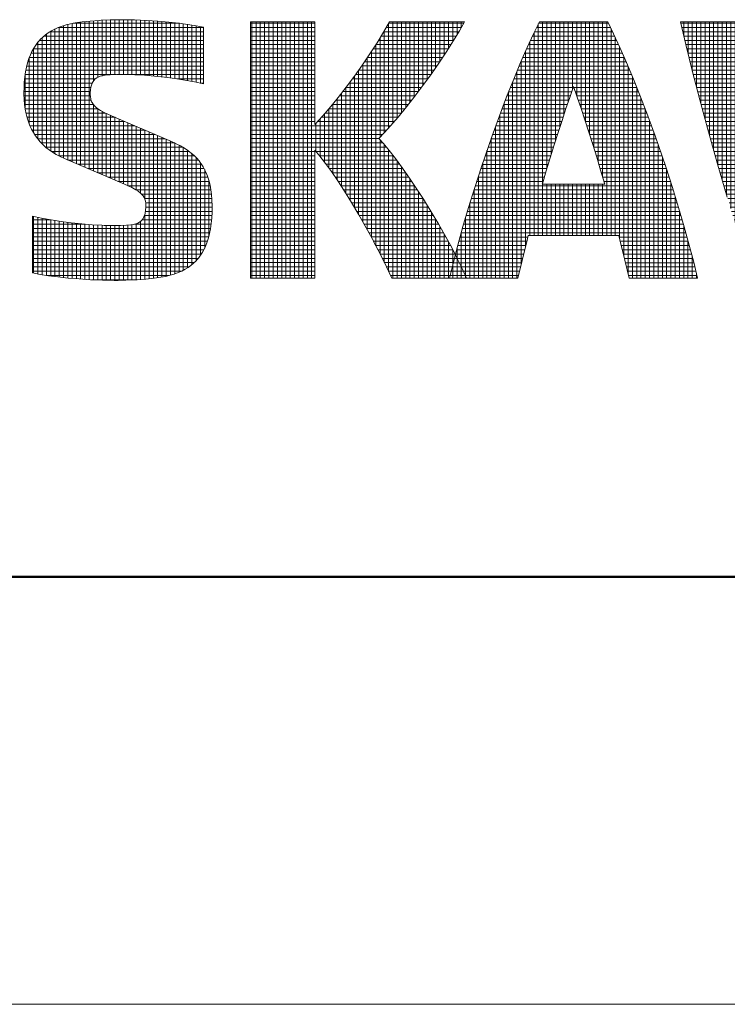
# Model space of a CAD drawing. Header units: millimetres. Extents: x 0 to 1071, y 0 to 742.
# Tile 3 of 130: x 405 to 447, y 0 to 58. Entities that reach past the tile are written whole.
import ezdxf

# ---------------------------------------------------------------- set-up
doc = ezdxf.new("R2010")
doc.units = ezdxf.units.MM
doc.header["$LTSCALE"] = 0.454724
doc.layers.add('NoLayerName_001', color=7, linetype='Continuous')

# ---------------------------------------------------------------- blocks, each defined once
blk = doc.blocks.new('*X155')
at = {"color": 2, "linetype": 'Continuous', "lineweight": 13}
for p, q in [((1.125, 2.775), (1.125, 6.011)), ((1.152, 6.016), (3.634, 6.016)), ((1.225, 2.732), (1.225, 6.028)), ((1.325, 2.689), (1.325, 6.042)), ((1.425, 2.646), (1.425, 6.054)), ((1.525, 2.603), (1.525, 6.065)), ((1.625, 4.668), (1.625, 6.073)), ((1.725, 4.752), (1.725, 6.081)), ((1.825, 4.786), (1.825, 6.088)), ((1.925, 4.802), (1.925, 6.092)), ((2.025, 4.81), (2.025, 6.097)), ((2.125, 4.815), (2.125, 6.098)), ((2.225, 4.817), (2.225, 6.099)), ((2.325, 4.818), (2.325, 6.099)), ((2.425, 4.817), (2.425, 6.097)), ((2.525, 4.814), (2.525, 6.095)), ((2.625, 4.81), (2.625, 6.092)), ((2.725, 4.805), (2.725, 6.087)), ((2.825, 4.799), (2.825, 6.083)), ((2.925, 4.79), (2.925, 6.078)), ((3.025, 4.782), (3.025, 6.071)), ((3.125, 4.772), (3.125, 6.065)), ((3.225, 4.761), (3.225, 6.057)), ((3.325, 4.75), (3.325, 6.048)), ((3.425, 4.736), (3.425, 6.039)), ((3.525, 4.723), (3.525, 6.028)), ((3.625, 4.707), (3.625, 6.017)), ((3.725, 4.692), (3.725, 6.004)), ((3.825, 4.674), (3.825, 5.99)), ((0.525, 3.105), (0.525, 5.762)), ((0.604, 5.816), (4.2, 5.816)), ((0.625, 3.029), (0.625, 5.829)), ((0.725, 2.964), (0.725, 5.883)), ((0.798, 5.916), (4.2, 5.916)), ((0.825, 2.909), (0.825, 5.926)), ((0.925, 2.861), (0.925, 5.961)), ((1.025, 2.818), (1.025, 5.989)), ((3.925, 4.656), (3.925, 5.974)), ((4.025, 4.636), (4.025, 5.958)), ((4.125, 4.615), (4.125, 5.939)), ((0.325, 3.308), (0.325, 5.571)), ((0.363, 5.616), (4.2, 5.616)), ((0.425, 3.196), (0.425, 5.678)), ((0.467, 5.716), (4.2, 5.716)), ((0.168, 5.316), (4.2, 5.316)), ((0.219, 5.416), (4.2, 5.416)), ((0.225, 3.454), (0.225, 5.426)), ((0.283, 5.516), (4.2, 5.516)), ((0.092, 5.116), (4.199, 5.116)), ((0.125, 3.66), (0.125, 5.213)), ((0.126, 5.216), (4.2, 5.216)), ((0.044, 4.916), (4.199, 4.916)), ((0.065, 5.016), (4.199, 5.016)), ((0.007, 4.616), (1.594, 4.616)), ((0.015, 4.716), (1.669, 4.716)), ((0.025, 4.045), (0.025, 4.796)), ((0.027, 4.816), (2.147, 4.816)), ((2.458, 4.816), (4.199, 4.816)), ((3.572, 4.716), (4.199, 4.716)), ((4.123, 4.616), (4.199, 4.616)), ((0, 4.416), (1.552, 4.416)), ((0.002, 4.516), (1.563, 4.516)), ((0.002, 4.316), (1.551, 4.316)), ((0.006, 4.216), (1.569, 4.216)), ((0.015, 4.116), (1.62, 4.116)), ((0.029, 4.016), (1.727, 4.016)), ((0.048, 3.916), (1.904, 3.916)), ((1.625, 2.561), (1.625, 4.11)), ((1.725, 2.518), (1.725, 4.017)), ((1.825, 2.475), (1.825, 3.956)), ((0.072, 3.816), (2.128, 3.816)), ((0.103, 3.716), (2.361, 3.716)), ((1.925, 2.432), (1.925, 3.906)), ((2.025, 2.389), (2.025, 3.86)), ((2.125, 2.346), (2.125, 3.817)), ((2.225, 2.303), (2.225, 3.774)), ((2.325, 2.261), (2.325, 3.732)), ((2.425, 2.217), (2.425, 3.689)), ((0.142, 3.616), (2.595, 3.616)), ((0.19, 3.516), (2.828, 3.516)), ((2.525, 2.17), (2.525, 3.646)), ((2.625, 2.115), (2.625, 3.603)), ((2.725, 2.042), (2.725, 3.56)), ((2.825, 1.902), (2.825, 3.517)), ((2.925, 0.04), (2.925, 3.474)), ((0.249, 3.416), (3.061, 3.416)), ((0.319, 3.316), (3.294, 3.316)), ((3.025, 0.051), (3.025, 3.431)), ((3.125, 0.064), (3.125, 3.389)), ((3.225, 0.079), (3.225, 3.346)), ((3.325, 0.098), (3.325, 3.303)), ((3.425, 0.123), (3.425, 3.26)), ((0.406, 3.216), (3.523, 3.216)), ((0.511, 3.116), (3.713, 3.116)), ((0.644, 3.016), (3.863, 3.016)), ((3.525, 0.153), (3.525, 3.215)), ((3.625, 0.192), (3.625, 3.165)), ((3.725, 0.239), (3.725, 3.109)), ((3.825, 0.297), (3.825, 3.044)), ((0.812, 2.916), (3.982, 2.916)), ((1.029, 2.816), (4.076, 2.816)), ((3.925, 0.37), (3.925, 2.967)), ((4.025, 0.462), (4.025, 2.873)), ((1.262, 2.716), (4.152, 2.716)), ((1.496, 2.616), (4.212, 2.616)), ((4.125, 0.585), (4.125, 2.755)), ((4.225, 0.757), (4.225, 2.593)), ((1.729, 2.516), (4.261, 2.516)), ((1.962, 2.416), (4.3, 2.416)), ((2.196, 2.316), (4.33, 2.316)), ((4.325, 1.035), (4.325, 2.336)), ((2.427, 2.216), (4.354, 2.216)), ((2.623, 2.116), (4.371, 2.116)), ((2.752, 2.016), (4.384, 2.016)), ((2.819, 1.916), (4.392, 1.916)), ((2.841, 1.616), (4.398, 1.616)), ((2.845, 1.816), (4.397, 1.816)), ((2.849, 1.716), (4.399, 1.716)), ((0.2, 1.416), (0.631, 1.416)), ((0.225, 0.17), (0.225, 1.494)), ((0.325, 0.151), (0.325, 1.474)), ((0.425, 0.133), (0.425, 1.453)), ((0.525, 0.117), (0.525, 1.435)), ((0.625, 0.103), (0.625, 1.417)), ((0.725, 0.089), (0.725, 1.401)), ((0.825, 0.077), (0.825, 1.386)), ((2.762, 1.416), (4.387, 1.416)), ((2.817, 1.516), (4.394, 1.516)), ((2.825, 0.03), (2.825, 1.538)), ((0.2, 1.316), (1.428, 1.316)), ((0.2, 1.216), (4.363, 1.216)), ((0.925, 0.066), (0.925, 1.372)), ((1.025, 0.056), (1.025, 1.359)), ((1.125, 0.047), (1.125, 1.346)), ((1.225, 0.039), (1.225, 1.335)), ((1.325, 0.031), (1.325, 1.325)), ((1.425, 0.025), (1.425, 1.316)), ((1.525, 0.019), (1.525, 1.308)), ((1.625, 0.014), (1.625, 1.301)), ((1.725, 0.01), (1.725, 1.295)), ((1.825, 0.006), (1.825, 1.289)), ((1.925, 0.004), (1.925, 1.286)), ((2.025, 0.002), (2.025, 1.284)), ((2.125, 0), (2.125, 1.283)), ((2.225, 0), (2.225, 1.284)), ((2.325, 0.002), (2.325, 1.287)), ((2.425, 0.005), (2.425, 1.293)), ((2.525, 0.009), (2.525, 1.303)), ((2.587, 1.316), (4.377, 1.316)), ((2.625, 0.014), (2.625, 1.327)), ((2.725, 0.022), (2.725, 1.38)), ((0.2, 1.116), (4.344, 1.116)), ((0.2, 1.016), (4.32, 1.016)), ((0.2, 0.916), (4.289, 0.916)), ((0.2, 0.816), (4.252, 0.816)), ((0.2, 0.716), (4.204, 0.716)), ((0.2, 0.616), (4.145, 0.616)), ((0.2, 0.516), (4.072, 0.516)), ((0.2, 0.416), (3.977, 0.416)), ((0.2, 0.316), (3.853, 0.316)), ((0.2, 0.216), (3.679, 0.216)), ((0.533, 0.116), (3.397, 0.116)), ((1.58, 0.016), (2.647, 0.016))]:
    blk.add_line(p, q, dxfattribs=at)
blk = doc.blocks.new('*X156')
at = {"color": 2, "linetype": 'Continuous', "lineweight": 13}
for p, q in [((0.025, 0), (0.025, 5.999)), ((0.125, 0), (0.125, 5.999)), ((0.225, 0), (0.225, 5.999)), ((0.325, 0), (0.325, 5.999)), ((0.425, 0), (0.425, 5.999)), ((0.525, 0), (0.525, 5.999)), ((0.625, 0), (0.625, 5.999)), ((0.725, 0), (0.725, 5.999)), ((0.825, 0), (0.825, 5.999)), ((0.925, 0), (0.925, 5.999)), ((1.025, 0), (1.025, 5.999)), ((1.125, 0), (1.125, 5.999)), ((1.225, 0), (1.225, 5.999)), ((1.325, 0), (1.325, 5.999)), ((1.425, 0), (1.425, 5.999)), ((3.325, 3.629), (3.325, 6)), ((3.425, 3.746), (3.425, 6)), ((3.525, 3.867), (3.525, 6)), ((3.625, 3.989), (3.625, 6)), ((3.725, 4.116), (3.725, 6)), ((3.825, 4.244), (3.825, 6)), ((3.925, 4.376), (3.925, 6)), ((4.025, 4.508), (4.025, 6)), ((4.125, 4.646), (4.125, 6)), ((4.225, 4.784), (4.225, 6)), ((4.325, 4.928), (4.325, 6)), ((4.425, 5.072), (4.425, 6)), ((4.525, 5.223), (4.525, 6)), ((4.625, 5.376), (4.625, 6)), ((4.725, 5.533), (4.725, 6)), ((4.825, 5.698), (4.825, 6)), ((4.925, 5.868), (4.925, 6)), ((0, 5.967), (1.5, 5.967)), ((0, 5.867), (1.5, 5.867)), ((0, 5.767), (1.5, 5.767)), ((3.113, 5.767), (4.866, 5.767)), ((3.125, 3.404), (3.125, 5.787)), ((3.172, 5.867), (4.924, 5.867)), ((3.225, 3.515), (3.225, 5.957)), ((3.23, 5.967), (4.981, 5.967)), ((0, 5.667), (1.5, 5.667)), ((0, 5.567), (1.5, 5.567)), ((2.989, 5.567), (4.746, 5.567)), ((3.025, 3.3), (3.025, 5.624)), ((3.051, 5.667), (4.806, 5.667)), ((0, 5.467), (1.5, 5.467)), ((0, 5.367), (1.5, 5.367)), ((2.825, 0.957), (2.825, 5.311)), ((2.861, 5.367), (4.619, 5.367)), ((2.925, 0.768), (2.925, 5.465)), ((2.926, 5.467), (4.683, 5.467)), ((0, 5.267), (1.5, 5.267)), ((0, 5.167), (1.5, 5.167)), ((2.725, 1.141), (2.725, 5.161)), ((2.728, 5.167), (4.487, 5.167)), ((2.796, 5.267), (4.554, 5.267)), ((0, 5.067), (1.5, 5.067)), ((0, 4.967), (1.5, 4.967)), ((0, 4.867), (1.5, 4.867)), ((2.521, 4.867), (4.282, 4.867)), ((2.525, 1.495), (2.525, 4.873)), ((2.592, 4.967), (4.352, 4.967)), ((2.625, 1.319), (2.625, 5.014)), ((2.66, 5.067), (4.421, 5.067)), ((0, 4.767), (1.5, 4.767)), ((0, 4.667), (1.5, 4.667)), ((2.376, 4.667), (4.14, 4.667)), ((2.425, 1.663), (2.425, 4.732)), ((2.449, 4.767), (4.212, 4.767)), ((0, 4.567), (1.5, 4.567)), ((0, 4.467), (1.5, 4.467)), ((2.225, 1.989), (2.225, 4.463)), ((2.228, 4.467), (3.993, 4.467)), ((2.302, 4.567), (4.067, 4.567)), ((2.325, 1.829), (2.325, 4.597)), ((0, 4.367), (1.5, 4.367)), ((0, 4.267), (1.5, 4.267)), ((0, 4.167), (1.5, 4.167)), ((1.994, 4.167), (3.765, 4.167)), ((2.025, 2.296), (2.025, 4.205)), ((2.073, 4.267), (3.842, 4.267)), ((2.125, 2.144), (2.125, 4.334)), ((2.15, 4.367), (3.918, 4.367)), ((0, 4.067), (1.5, 4.067)), ((0, 3.967), (1.5, 3.967)), ((1.825, 2.582), (1.825, 3.962)), ((1.829, 3.967), (3.606, 3.967)), ((1.913, 4.067), (3.686, 4.067)), ((1.925, 2.442), (1.925, 4.081)), ((0, 3.867), (1.5, 3.867)), ((0, 3.767), (1.5, 3.767)), ((1.625, 2.848), (1.625, 3.732)), ((1.656, 3.767), (3.443, 3.767)), ((1.725, 2.718), (1.725, 3.844)), ((1.745, 3.867), (3.524, 3.867)), ((0, 3.667), (1.5, 3.667)), ((0, 3.567), (3.271, 3.567)), ((0, 3.467), (3.181, 3.467)), ((1.525, 2.969), (1.525, 3.625)), ((1.564, 3.667), (3.357, 3.667)), ((0, 3.367), (3.088, 3.367)), ((0, 3.267), (3.007, 3.267)), ((3.025, 0.574), (3.025, 3.246)), ((0, 3.167), (3.095, 3.167)), ((0, 3.067), (3.177, 3.067)), ((3.125, 0.371), (3.125, 3.131)), ((3.225, 0.161), (3.225, 3.009)), ((0, 2.967), (1.5, 2.967)), ((0, 2.867), (1.5, 2.867)), ((0, 2.767), (1.5, 2.767)), ((1.527, 2.967), (3.258, 2.967)), ((1.61, 2.867), (3.335, 2.867)), ((1.688, 2.767), (3.411, 2.767)), ((3.325, 0), (3.325, 2.88)), ((0, 2.667), (1.5, 2.667)), ((0, 2.567), (1.5, 2.567)), ((1.764, 2.667), (3.484, 2.667)), ((1.836, 2.567), (3.557, 2.567)), ((3.425, 0), (3.425, 2.748)), ((3.525, 0), (3.525, 2.611)), ((0, 2.467), (1.5, 2.467)), ((0, 2.367), (1.5, 2.367)), ((1.908, 2.467), (3.627, 2.467)), ((1.977, 2.367), (3.697, 2.367)), ((3.625, 0), (3.625, 2.47)), ((3.725, 0), (3.725, 2.327)), ((0, 2.267), (1.5, 2.267)), ((0, 2.167), (1.5, 2.167)), ((2.045, 2.267), (3.765, 2.267)), ((2.11, 2.167), (3.832, 2.167)), ((3.825, 0), (3.825, 2.177)), ((0, 2.067), (1.5, 2.067)), ((0, 1.967), (1.5, 1.967)), ((0, 1.867), (1.5, 1.867)), ((2.176, 2.067), (3.899, 2.067)), ((2.239, 1.967), (3.964, 1.967)), ((2.301, 1.867), (4.029, 1.867)), ((3.925, 0), (3.925, 2.027)), ((4.025, 0), (4.025, 1.872)), ((0, 1.767), (1.5, 1.767)), ((0, 1.667), (1.5, 1.667)), ((2.363, 1.767), (4.091, 1.767)), ((2.423, 1.667), (4.154, 1.667)), ((4.125, 0), (4.125, 1.713)), ((0, 1.567), (1.5, 1.567)), ((0, 1.467), (1.5, 1.467)), ((2.482, 1.567), (4.216, 1.567)), ((2.541, 1.467), (4.276, 1.467)), ((4.225, 0), (4.225, 1.552)), ((4.325, 0), (4.325, 1.384)), ((0, 1.367), (1.5, 1.367)), ((0, 1.267), (1.5, 1.267)), ((0, 1.167), (1.5, 1.167)), ((2.598, 1.367), (4.335, 1.367)), ((2.655, 1.267), (4.395, 1.267)), ((2.711, 1.167), (4.452, 1.167)), ((4.425, 0), (4.425, 1.214)), ((0, 1.067), (1.5, 1.067)), ((0, 0.967), (1.5, 0.967)), ((2.765, 1.067), (4.509, 1.067)), ((2.82, 0.967), (4.566, 0.967)), ((4.525, 0), (4.525, 1.039)), ((0, 0.867), (1.5, 0.867)), ((0, 0.767), (1.5, 0.767)), ((2.874, 0.867), (4.62, 0.867)), ((2.926, 0.767), (4.674, 0.767)), ((4.625, 0), (4.625, 0.858)), ((0, 0.667), (1.5, 0.667)), ((0, 0.567), (1.5, 0.567)), ((0, 0.467), (1.5, 0.467)), ((2.977, 0.667), (4.728, 0.667)), ((3.029, 0.567), (4.779, 0.567)), ((3.078, 0.467), (4.763, 0.467)), ((4.725, 0.315), (4.725, 0.672)), ((0, 0.367), (1.5, 0.367)), ((0, 0.267), (1.5, 0.267)), ((3.127, 0.367), (4.737, 0.367)), ((3.176, 0.267), (4.713, 0.267)), ((0, 0.167), (1.5, 0.167)), ((0, 0.067), (1.5, 0.067)), ((3.222, 0.167), (4.689, 0.167)), ((3.269, 0.067), (4.665, 0.067))]:
    blk.add_line(p, q, dxfattribs=at)
blk = doc.blocks.new('*X157')
at = {"color": 2, "linetype": 'Continuous', "lineweight": 13}
for p, q in [((0.068, 5.672), (0.068, 6)), ((0.168, 5.253), (0.168, 6)), ((0.268, 4.847), (0.268, 6)), ((0.368, 4.461), (0.368, 6)), ((0.468, 4.079), (0.468, 6)), ((0.568, 3.711), (0.568, 6)), ((0.668, 3.346), (0.668, 6)), ((0.768, 2.993), (0.768, 6)), ((0.868, 2.64), (0.868, 6)), ((0.968, 2.301), (0.968, 6)), ((1.068, 1.961), (1.068, 6)), ((1.168, 1.633), (1.168, 6)), ((1.268, 1.307), (1.268, 6)), ((1.368, 0.989), (1.368, 6)), ((1.468, 0.676), (1.468, 6)), ((1.568, 0.371), (1.568, 6)), ((3.468, 0.46), (3.468, 6)), ((3.568, 0.838), (3.568, 6)), ((3.668, 1.222), (3.668, 6)), ((3.768, 1.621), (3.768, 6)), ((3.868, 2.023), (3.868, 6)), ((3.968, 2.44), (3.968, 6)), ((4.068, 2.859), (4.068, 6)), ((4.168, 3.281), (4.168, 6)), ((4.268, 2.853), (4.268, 6)), ((4.368, 2.433), (4.368, 6)), ((4.468, 2.017), (4.468, 6)), ((4.568, 1.615), (4.568, 6)), ((4.668, 1.217), (4.668, 6)), ((4.768, 0.833), (4.768, 6)), ((4.868, 0.455), (4.868, 6)), ((6.768, 0.376), (6.768, 6)), ((6.868, 0.681), (6.868, 6)), ((6.968, 0.993), (6.968, 6)), ((7.068, 1.311), (7.068, 6)), ((7.168, 1.637), (7.168, 6)), ((7.268, 1.966), (7.268, 6)), ((7.368, 2.305), (7.368, 6)), ((7.468, 2.645), (7.468, 6)), ((7.568, 2.998), (7.568, 6)), ((7.668, 3.351), (7.668, 6)), ((7.768, 3.716), (7.768, 6)), ((7.868, 4.084), (7.868, 6)), ((7.968, 4.466), (7.968, 6)), ((8.068, 4.852), (8.068, 6)), ((8.168, 5.259), (8.168, 6)), ((8.268, 5.679), (8.268, 6)), ((0, 5.966), (1.599, 5.966)), ((0.023, 5.866), (1.618, 5.866)), ((0.046, 5.766), (1.637, 5.766)), ((3.396, 5.766), (4.938, 5.766)), ((3.416, 5.866), (4.918, 5.866)), ((3.435, 5.966), (4.899, 5.966)), ((6.697, 5.766), (8.288, 5.766)), ((6.716, 5.866), (8.311, 5.866)), ((6.736, 5.966), (8.334, 5.966)), ((0.069, 5.666), (1.656, 5.666)), ((0.092, 5.566), (1.675, 5.566)), ((1.668, 0.073), (1.668, 5.605)), ((3.357, 5.566), (4.978, 5.566)), ((3.368, 0.095), (3.368, 5.623)), ((3.376, 5.666), (4.958, 5.666)), ((4.968, 0.089), (4.968, 5.616)), ((6.659, 5.566), (8.242, 5.566)), ((6.668, 0.077), (6.668, 5.612)), ((6.678, 5.666), (8.265, 5.666)), ((0.115, 5.466), (1.694, 5.466)), ((0.14, 5.366), (1.714, 5.366)), ((3.316, 5.366), (5.018, 5.366)), ((3.337, 5.466), (4.997, 5.466)), ((6.62, 5.366), (8.194, 5.366)), ((6.64, 5.466), (8.219, 5.466)), ((0.164, 5.266), (1.734, 5.266)), ((0.189, 5.166), (1.755, 5.166)), ((1.768, 0), (1.768, 5.103)), ((3.268, 0), (3.268, 5.14)), ((3.273, 5.166), (5.061, 5.166)), ((3.295, 5.266), (5.04, 5.266)), ((5.068, 0), (5.068, 5.133)), ((6.568, 0), (6.568, 5.109)), ((6.579, 5.166), (8.145, 5.166)), ((6.6, 5.266), (8.17, 5.266)), ((0.214, 5.066), (1.775, 5.066)), ((0.238, 4.966), (1.796, 4.966)), ((0.263, 4.866), (1.816, 4.866)), ((3.21, 4.866), (5.124, 4.866)), ((3.231, 4.966), (5.103, 4.966)), ((3.252, 5.066), (5.082, 5.066)), ((6.518, 4.866), (8.071, 4.866)), ((6.538, 4.966), (8.096, 4.966)), ((6.559, 5.066), (8.121, 5.066)), ((0.289, 4.766), (1.837, 4.766)), ((0.314, 4.666), (1.858, 4.666)), ((1.868, 0), (1.868, 4.62)), ((3.165, 4.666), (5.169, 4.666)), ((3.168, 0), (3.168, 4.678)), ((3.188, 4.766), (5.146, 4.766)), ((5.168, 0), (5.168, 4.672)), ((6.468, 0), (6.468, 4.627)), ((6.476, 4.666), (8.02, 4.666)), ((6.497, 4.766), (8.046, 4.766)), ((0.34, 4.566), (1.879, 4.566)), ((0.366, 4.466), (1.901, 4.466)), ((3.12, 4.466), (5.214, 4.466)), ((3.143, 4.566), (5.192, 4.566)), ((6.433, 4.466), (7.968, 4.466)), ((6.455, 4.566), (7.994, 4.566)), ((0.392, 4.366), (1.923, 4.366)), ((0.418, 4.266), (1.945, 4.266)), ((0.444, 4.166), (1.967, 4.166)), ((1.968, 0), (1.968, 4.161)), ((3.053, 4.166), (5.282, 4.166)), ((3.068, 0), (3.068, 4.234)), ((3.075, 4.266), (5.259, 4.266)), ((3.098, 4.366), (5.237, 4.366)), ((5.268, 0), (5.268, 4.228)), ((6.368, 0), (6.368, 4.167)), ((6.368, 4.166), (7.89, 4.166)), ((6.389, 4.266), (7.916, 4.266)), ((6.411, 4.366), (7.942, 4.366)), ((0.471, 4.066), (1.988, 4.066)), ((0.498, 3.966), (2.01, 3.966)), ((3.005, 3.966), (5.329, 3.966)), ((3.029, 4.066), (5.305, 4.066)), ((6.324, 3.966), (7.836, 3.966)), ((6.346, 4.066), (7.863, 4.066)), ((0.526, 3.866), (2.033, 3.866)), ((0.553, 3.766), (2.056, 3.766)), ((2.068, 0), (2.068, 3.714)), ((2.958, 3.766), (5.376, 3.766)), ((2.968, 0), (2.968, 3.808)), ((2.982, 3.866), (5.353, 3.866)), ((5.368, 0), (5.368, 3.803)), ((6.268, 0), (6.268, 3.72)), ((6.278, 3.766), (7.781, 3.766)), ((6.301, 3.866), (7.809, 3.866)), ((0.58, 3.666), (2.079, 3.666)), ((0.607, 3.566), (2.101, 3.566)), ((0.634, 3.466), (2.124, 3.466)), ((2.887, 3.466), (5.448, 3.466)), ((2.91, 3.566), (5.424, 3.566)), ((2.934, 3.666), (5.4, 3.666)), ((6.21, 3.466), (7.7, 3.466)), ((6.233, 3.566), (7.727, 3.566)), ((6.256, 3.666), (7.754, 3.666)), ((0.662, 3.366), (2.147, 3.366)), ((0.69, 3.266), (2.171, 3.266)), ((2.168, 0), (2.168, 3.281)), ((2.837, 3.266), (4.163, 3.266)), ((2.862, 3.366), (5.472, 3.366)), ((2.868, 0), (2.868, 3.389)), ((4.171, 3.266), (5.497, 3.266)), ((5.468, 0), (5.468, 3.384)), ((6.163, 3.266), (7.644, 3.266)), ((6.168, 0), (6.168, 3.287)), ((6.187, 3.366), (7.672, 3.366)), ((0.719, 3.166), (2.195, 3.166)), ((0.747, 3.066), (2.219, 3.066)), ((2.787, 3.066), (4.116, 3.066)), ((2.812, 3.166), (4.14, 3.166)), ((4.194, 3.166), (5.522, 3.166)), ((4.218, 3.066), (5.547, 3.066)), ((6.115, 3.066), (7.587, 3.066)), ((6.139, 3.166), (7.616, 3.166)), ((0.775, 2.966), (2.243, 2.966)), ((0.804, 2.866), (2.267, 2.866)), ((0.832, 2.766), (2.291, 2.766)), ((2.268, 0), (2.268, 2.863)), ((2.712, 2.766), (4.046, 2.766)), ((2.737, 2.866), (4.069, 2.866)), ((2.762, 2.966), (4.093, 2.966)), ((2.768, 0), (2.768, 2.988)), ((4.241, 2.966), (5.572, 2.966)), ((4.265, 2.866), (5.597, 2.866)), ((4.288, 2.766), (5.622, 2.766)), ((5.568, 0), (5.568, 2.983)), ((6.043, 2.766), (7.502, 2.766)), ((6.067, 2.866), (7.531, 2.866)), ((6.068, 0), (6.068, 2.869)), ((6.091, 2.966), (7.559, 2.966)), ((0.86, 2.666), (2.315, 2.666)), ((0.889, 2.566), (2.34, 2.566)), ((2.662, 2.566), (3.998, 2.566)), ((2.668, 0), (2.668, 2.59)), ((2.688, 2.666), (4.022, 2.666)), ((4.312, 2.666), (5.647, 2.666)), ((4.336, 2.566), (5.673, 2.566)), ((5.668, 0), (5.668, 2.585)), ((5.994, 2.566), (7.445, 2.566)), ((6.019, 2.666), (7.474, 2.666)), ((0.919, 2.466), (2.365, 2.466)), ((0.948, 2.366), (2.39, 2.366)), ((2.368, 0), (2.368, 2.455)), ((2.609, 2.366), (3.95, 2.366)), ((2.635, 2.466), (3.974, 2.466)), ((4.36, 2.466), (5.699, 2.466)), ((4.384, 2.366), (5.725, 2.366)), ((5.944, 2.366), (7.386, 2.366)), ((5.968, 0), (5.968, 2.46)), ((5.969, 2.466), (7.415, 2.466)), ((0.978, 2.266), (2.415, 2.266)), ((1.007, 2.166), (2.44, 2.166)), ((2.557, 2.166), (3.903, 2.166)), ((2.568, 0), (2.568, 2.207)), ((2.583, 2.266), (3.927, 2.266)), ((4.407, 2.266), (5.751, 2.266)), ((4.431, 2.166), (5.777, 2.166)), ((5.768, 0), (5.768, 2.202)), ((5.894, 2.166), (7.327, 2.166)), ((5.919, 2.266), (7.356, 2.266)), ((1.037, 2.066), (2.466, 2.066)), ((1.066, 1.966), (2.491, 1.966)), ((1.096, 1.866), (3.829, 1.866)), ((2.468, 0), (2.468, 2.058)), ((2.505, 1.966), (3.854, 1.966)), ((2.531, 2.066), (3.879, 2.066)), ((4.456, 2.066), (5.803, 2.066)), ((4.48, 1.966), (5.829, 1.966)), ((4.505, 1.866), (7.238, 1.866)), ((5.844, 1.966), (7.268, 1.966)), ((5.868, 0), (5.868, 2.062)), ((5.869, 2.066), (7.297, 2.066)), ((1.127, 1.766), (3.804, 1.766)), ((1.157, 1.666), (3.779, 1.666)), ((4.53, 1.766), (7.207, 1.766)), ((4.555, 1.666), (7.177, 1.666)), ((1.188, 1.566), (3.754, 1.566)), ((1.219, 1.466), (3.729, 1.466)), ((4.58, 1.566), (7.146, 1.566)), ((4.605, 1.466), (7.115, 1.466)), ((1.25, 1.366), (3.704, 1.366)), ((1.28, 1.266), (3.679, 1.266)), ((1.311, 1.166), (3.653, 1.166)), ((4.63, 1.366), (7.085, 1.366)), ((4.655, 1.266), (7.054, 1.266)), ((4.681, 1.166), (7.023, 1.166)), ((1.343, 1.066), (3.627, 1.066)), ((1.375, 0.966), (3.601, 0.966)), ((4.707, 1.066), (6.991, 1.066)), ((4.733, 0.966), (6.959, 0.966)), ((1.407, 0.866), (3.575, 0.866)), ((1.439, 0.766), (3.549, 0.766)), ((4.759, 0.866), (6.927, 0.866)), ((4.785, 0.766), (6.895, 0.766)), ((1.471, 0.666), (3.523, 0.666)), ((1.503, 0.566), (3.497, 0.566)), ((1.536, 0.466), (3.469, 0.466)), ((4.811, 0.666), (6.863, 0.666)), ((4.837, 0.566), (6.831, 0.566)), ((4.865, 0.466), (6.798, 0.466)), ((1.569, 0.366), (3.442, 0.366)), ((1.603, 0.266), (3.415, 0.266)), ((4.892, 0.366), (6.765, 0.366)), ((4.919, 0.266), (6.731, 0.266)), ((1.636, 0.166), (3.387, 0.166)), ((1.67, 0.066), (3.36, 0.066)), ((4.947, 0.166), (6.698, 0.166)), ((4.974, 0.066), (6.664, 0.066))]:
    blk.add_line(p, q, dxfattribs=at)
blk = doc.blocks.new('*X158')
at = {"color": 2, "linetype": 'Continuous', "lineweight": 13}
for p, q in [((0.098, 0.466), (0.165, 0.466)), ((0.16, 0), (0.16, 0.477)), ((0.048, 0.266), (0.263, 0.266)), ((0.06, 0), (0.06, 0.315)), ((0.072, 0.366), (0.214, 0.366)), ((0.26, 0), (0.26, 0.272)), ((0, 0.066), (0.355, 0.066)), ((0.024, 0.166), (0.309, 0.166)), ((0.36, 0), (0.36, 0.055))]:
    blk.add_line(p, q, dxfattribs=at)
blk = doc.blocks.new('*X160')
at = {"color": 2, "linetype": 'Continuous', "lineweight": 13}
for p, q in [((2.036, 2.223), (2.036, 6)), ((2.136, 2.563), (2.136, 6)), ((2.236, 2.893), (2.236, 6)), ((2.336, 3.214), (2.336, 6)), ((2.436, 3.527), (2.436, 6)), ((2.536, 3.831), (2.536, 6)), ((2.636, 4.127), (2.636, 6)), ((2.736, 4.415), (2.736, 6)), ((2.836, 4.268), (2.836, 6)), ((2.936, 3.977), (2.936, 6)), ((3.036, 3.677), (3.036, 6)), ((3.136, 3.368), (3.136, 6)), ((3.236, 3.05), (3.236, 6)), ((3.336, 2.724), (3.336, 6)), ((3.436, 2.389), (3.436, 6)), ((3.536, 0.999), (3.536, 6)), ((1.847, 5.766), (3.674, 5.766)), ((1.895, 5.866), (3.625, 5.866)), ((1.936, 0.999), (1.936, 5.95)), ((1.944, 5.966), (3.577, 5.966)), ((3.636, 0.999), (3.636, 5.844)), ((1.736, 0.999), (1.736, 5.528)), ((1.754, 5.566), (3.767, 5.566)), ((1.8, 5.666), (3.721, 5.666)), ((1.836, 0.999), (1.836, 5.744)), ((3.736, 0.999), (3.736, 5.634)), ((1.636, 0.739), (1.636, 5.306)), ((1.662, 5.366), (3.858, 5.366)), ((1.708, 5.466), (3.813, 5.466)), ((3.836, 0.935), (3.836, 5.416)), ((1.536, 0.328), (1.536, 5.078)), ((1.575, 5.166), (3.946, 5.166)), ((1.619, 5.266), (3.902, 5.266)), ((3.936, 0.531), (3.936, 5.189)), ((1.436, 0), (1.436, 4.839)), ((1.447, 4.866), (4.073, 4.866)), ((1.489, 4.966), (4.032, 4.966)), ((1.531, 5.066), (3.989, 5.066)), ((4.036, 0.105), (4.036, 4.956)), ((1.364, 4.666), (4.157, 4.666)), ((1.405, 4.766), (4.115, 4.766)), ((4.136, 0), (4.136, 4.716)), ((1.284, 4.466), (2.754, 4.466)), ((1.324, 4.566), (4.197, 4.566)), ((1.336, 0), (1.336, 4.597)), ((2.766, 4.466), (4.236, 4.466)), ((4.236, 0), (4.236, 4.468)), ((1.166, 4.166), (2.649, 4.166)), ((1.204, 4.266), (2.684, 4.266)), ((1.236, 0), (1.236, 4.346)), ((1.244, 4.366), (2.719, 4.366)), ((2.801, 4.366), (4.276, 4.366)), ((2.836, 4.266), (4.316, 4.266)), ((2.871, 4.166), (4.355, 4.166)), ((4.336, 0), (4.336, 4.216)), ((1.09, 3.966), (2.581, 3.966)), ((1.128, 4.066), (2.615, 4.066)), ((1.136, 0), (1.136, 4.088)), ((2.905, 4.066), (4.393, 4.066)), ((2.939, 3.966), (4.431, 3.966)), ((4.436, 0), (4.436, 3.953)), ((1.014, 3.766), (2.514, 3.766)), ((1.036, 0), (1.036, 3.826)), ((1.051, 3.866), (2.548, 3.866)), ((2.973, 3.866), (4.469, 3.866)), ((3.006, 3.766), (4.507, 3.766)), ((4.536, 0), (4.536, 3.686)), ((0.905, 3.466), (2.416, 3.466)), ((0.936, 0), (0.936, 3.553)), ((0.941, 3.566), (2.449, 3.566)), ((0.977, 3.666), (2.481, 3.666)), ((3.039, 3.666), (4.543, 3.666)), ((3.072, 3.566), (4.579, 3.566)), ((3.104, 3.466), (4.616, 3.466)), ((0.832, 3.266), (2.352, 3.266)), ((0.836, 0), (0.836, 3.276)), ((0.868, 3.366), (2.384, 3.366)), ((3.136, 3.366), (4.652, 3.366)), ((3.168, 3.266), (4.688, 3.266)), ((4.636, 0), (4.636, 3.412)), ((0.762, 3.066), (2.29, 3.066)), ((0.797, 3.166), (2.321, 3.166)), ((3.2, 3.166), (4.723, 3.166)), ((3.231, 3.066), (4.758, 3.066)), ((4.736, 0), (4.736, 3.13)), ((0.66, 2.766), (2.197, 2.766)), ((0.694, 2.866), (2.228, 2.866)), ((0.728, 2.966), (2.259, 2.966)), ((0.736, 0), (0.736, 2.989)), ((3.262, 2.966), (4.792, 2.966)), ((3.293, 2.866), (4.826, 2.866)), ((3.323, 2.766), (4.86, 2.766)), ((4.836, 0), (4.836, 2.838)), ((0.593, 2.566), (2.137, 2.566)), ((0.626, 2.666), (2.167, 2.666)), ((0.636, 0), (0.636, 2.695)), ((3.353, 2.666), (4.894, 2.666)), ((3.383, 2.566), (4.928, 2.566)), ((4.936, 0), (4.936, 2.541)), ((0.528, 2.366), (2.078, 2.366)), ((0.536, 0), (0.536, 2.391)), ((0.56, 2.466), (2.107, 2.466)), ((3.413, 2.466), (4.96, 2.466)), ((3.442, 2.366), (4.993, 2.366)), ((0.436, 0), (0.436, 2.081)), ((0.463, 2.166), (5.058, 2.166)), ((0.495, 2.266), (2.049, 2.266)), ((2.036, 0.999), (2.036, 2.199)), ((2.136, 0.999), (2.136, 2.199)), ((2.236, 0.999), (2.236, 2.199)), ((2.336, 0.999), (2.336, 2.199)), ((2.436, 0.999), (2.436, 2.199)), ((2.536, 0.999), (2.536, 2.199)), ((2.636, 0.999), (2.636, 2.199)), ((2.736, 0.999), (2.736, 2.199)), ((2.836, 0.999), (2.836, 2.199)), ((2.936, 0.999), (2.936, 2.199)), ((3.036, 0.999), (3.036, 2.199)), ((3.136, 0.999), (3.136, 2.199)), ((3.236, 0.999), (3.236, 2.199)), ((3.336, 0.999), (3.336, 2.199)), ((3.436, 0.999), (3.436, 2.199)), ((3.472, 2.266), (5.025, 2.266)), ((5.036, 0), (5.036, 2.233)), ((0.37, 1.866), (5.151, 1.866)), ((0.401, 1.966), (5.12, 1.966)), ((0.431, 2.066), (5.089, 2.066)), ((5.136, 0), (5.136, 1.914)), ((0.308, 1.666), (5.213, 1.666)), ((0.336, 0), (0.336, 1.757)), ((0.339, 1.766), (5.182, 1.766)), ((0.236, 0.055), (0.236, 1.421)), ((0.249, 1.466), (5.271, 1.466)), ((0.279, 1.566), (5.242, 1.566)), ((5.236, 0), (5.236, 1.587)), ((0.162, 1.166), (5.358, 1.166)), ((0.191, 1.266), (5.33, 1.266)), ((0.22, 1.366), (5.3, 1.366)), ((5.336, 0), (5.336, 1.245)), ((0.107, 0.966), (1.693, 0.966)), ((0.134, 1.066), (5.386, 1.066)), ((0.136, 0.272), (0.136, 1.072)), ((3.828, 0.966), (5.414, 0.966)), ((0.036, 0.477), (0.036, 0.705)), ((0.052, 0.766), (1.643, 0.766)), ((0.079, 0.866), (1.667, 0.866)), ((3.853, 0.866), (5.441, 0.866)), ((3.878, 0.766), (5.469, 0.766)), ((5.436, 0), (5.436, 0.886)), ((0, 0.566), (1.593, 0.566)), ((0.026, 0.666), (1.618, 0.666)), ((0.041, 0.466), (1.569, 0.466)), ((3.902, 0.666), (5.495, 0.666)), ((3.927, 0.566), (5.52, 0.566)), ((3.952, 0.466), (5.546, 0.466)), ((5.536, 0), (5.536, 0.506)), ((0.09, 0.366), (1.545, 0.366)), ((0.139, 0.266), (1.522, 0.266)), ((3.976, 0.366), (5.572, 0.366)), ((3.999, 0.266), (5.596, 0.266)), ((0.186, 0.166), (1.499, 0.166)), ((0.231, 0.066), (1.476, 0.066)), ((4.022, 0.166), (5.62, 0.166)), ((4.045, 0.066), (5.644, 0.066)), ((5.636, 0), (5.636, 0.101))]:
    blk.add_line(p, q, dxfattribs=at)

msp = doc.modelspace()

# ---------------------------------------------------------------- linework, layer by layer
at = {"layer": 'NoLayerName_001', "color": 2, "linetype": 'Continuous', "lineweight": 13}
for p, q in [((411.256186, 57.581963), (410.978882, 57.583302)), ((407.273716, 57.033859), (407.08018, 56.931206)), ((407.481423, 57.126733), (407.273716, 57.033859)), ((407.704466, 57.209715), (407.481423, 57.126733)), ((407.944138, 57.282563), (407.704466, 57.209715)), ((408.201867, 57.344903), (407.944138, 57.282563)), ((408.47922, 57.396241), (408.201867, 57.344903)), ((408.878741, 57.451866), (408.47922, 57.396241)), ((409.353524, 57.502829), (408.878741, 57.451866)), ((409.881683, 57.544542), (409.353524, 57.502829)), ((410.000383, 57.551942), (409.881683, 57.544542)), ((410.524782, 57.575837), (410.000383, 57.551942)), ((410.978882, 57.583302), (410.524782, 57.575837)), ((411.94126, 57.567898), (411.256186, 57.581963)), ((412.632363, 57.539049), (411.94126, 57.567898)), ((413.304285, 57.49677), (412.632363, 57.539049)), ((413.939986, 57.442816), (413.304285, 57.49677)), ((414.529107, 57.37903), (413.939986, 57.442816)), ((415.066223, 57.307195), (414.529107, 57.37903)), ((415.549365, 57.228954), (415.066223, 57.307195)), ((415.978895, 57.145792), (415.549365, 57.228954)), ((415.977861, 53.833809), (415.978895, 57.145792)), ((422.478842, 57.45515), (418.729005, 57.45515)), ((418.729005, 57.45515), (418.729005, 42.457868)), ((422.478842, 51.455755), (422.478842, 57.45515)), ((426.853595, 57.456872), (426.502309, 56.859011)), ((431.228003, 57.456872), (426.853595, 57.456872)), ((430.929479, 56.931467), (431.228003, 57.456872)), ((435.602066, 57.457906), (435.261562, 56.757075)), ((439.602007, 57.457906), (435.602066, 57.457906)), ((439.942621, 56.756728), (439.602007, 57.457906)), ((447.851994, 57.457906), (443.852397, 57.457906)), ((443.852397, 57.457906), (444.157799, 56.133563)), ((406.57489, 56.563661), (406.428992, 56.420286)), ((406.731607, 56.696336), (406.57489, 56.563661)), ((406.899778, 56.818752), (406.731607, 56.696336)), ((407.08018, 56.931206), (406.899778, 56.818752)), ((426.502309, 56.859011), (426.117468, 56.237243)), ((430.585246, 56.360185), (430.929479, 56.931467)), ((435.261562, 56.757075), (434.896964, 55.965091)), ((440.307348, 55.96434), (439.942621, 56.756728)), ((406.053207, 55.921663), (405.947878, 55.730471)), ((406.168358, 56.099798), (406.053207, 55.921663)), ((406.293512, 56.265756), (406.168358, 56.099798)), ((406.35995, 56.344425), (406.293512, 56.265756)), ((406.428992, 56.420286), (406.35995, 56.344425)), ((426.117468, 56.237243), (425.700977, 55.59614)), ((430.195336, 55.746062), (430.585246, 56.360185)), ((434.896964, 55.965091), (434.510754, 55.082776)), ((440.693698, 55.081585), (440.307348, 55.96434)), ((444.157799, 56.133563), (444.53268, 54.607571)), ((405.766679, 55.304787), (405.691148, 55.067936)), ((405.852335, 55.525219), (405.766679, 55.304787)), ((405.947878, 55.730471), (405.852335, 55.525219)), ((425.700977, 55.59614), (425.256515, 54.942535)), ((429.761918, 55.095032), (430.195336, 55.746062)), ((405.626108, 54.813313), (405.572053, 54.539449)), ((405.691148, 55.067936), (405.626108, 54.813313)), ((425.256515, 54.942535), (424.790268, 54.286307)), ((429.290124, 54.41682), (429.761918, 55.095032)), ((434.510754, 55.082776), (434.106583, 54.114234)), ((441.098005, 54.112599), (440.693698, 55.081585)), ((405.529596, 54.244758), (405.49947, 53.92753)), ((405.572053, 54.539449), (405.529596, 54.244758)), ((409.646392, 54.120344), (409.728789, 54.180575)), ((409.728789, 54.180575), (409.824622, 54.231681)), ((409.824622, 54.231681), (409.936911, 54.274212)), ((409.936911, 54.274212), (410.069671, 54.308152)), ((410.069671, 54.308152), (410.228226, 54.332984)), ((410.228226, 54.332984), (410.522437, 54.359204)), ((410.522437, 54.359204), (410.889055, 54.376069)), ((410.889055, 54.376069), (411.326888, 54.380466)), ((411.326888, 54.380466), (411.828736, 54.369784)), ((411.828736, 54.369784), (411.954674, 54.364877)), ((411.954674, 54.364877), (412.516581, 54.333385)), ((412.516581, 54.333385), (413.10265, 54.285193)), ((413.10265, 54.285193), (413.698604, 54.221157)), ((413.698604, 54.221157), (414.292447, 54.142533)), ((414.292447, 54.142533), (414.874693, 54.050773)), ((424.790268, 54.286307), (424.311866, 53.641329)), ((428.788929, 53.725797), (429.290124, 54.41682)), ((444.53268, 54.607571), (444.97626, 52.895358)), ((405.482521, 53.585922), (405.479006, 53.333601)), ((405.49947, 53.92753), (405.482521, 53.585922)), ((409.365967, 53.478581), (409.38882, 53.63298)), ((409.38882, 53.63298), (409.421584, 53.763005)), ((409.421584, 53.763005), (409.463543, 53.87346)), ((409.463543, 53.87346), (409.514582, 53.968095)), ((409.514582, 53.968095), (409.575244, 54.049801)), ((409.575244, 54.049801), (409.646392, 54.120344)), ((414.874693, 54.050773), (415.438205, 53.947378)), ((415.438205, 53.947378), (415.977861, 53.833809)), ((424.311866, 53.641329), (423.835413, 53.026346)), ((428.271853, 53.041434), (428.788929, 53.725797)), ((434.106583, 54.114234), (433.689322, 53.067296)), ((437.380812, 53.03859), (437.60152, 53.667418)), ((437.60152, 53.667418), (437.820007, 53.046175)), ((441.515384, 53.065248), (441.098005, 54.112599)), ((405.479006, 53.333601), (405.479803, 53.226184)), ((405.479803, 53.226184), (405.491657, 52.914527)), ((409.353206, 53.208549), (409.35432, 53.293589)), ((409.360083, 53.069971), (409.353206, 53.208549)), ((409.35432, 53.293589), (409.365967, 53.478581)), ((409.379979, 52.947584), (409.360083, 53.069971)), ((423.835413, 53.026346), (423.509027, 52.621229)), ((427.833815, 52.483504), (428.271853, 53.041434)), ((433.689322, 53.067296), (433.264973, 51.953677)), ((437.155883, 52.380717), (437.380812, 53.03859)), ((437.820007, 53.046175), (438.042792, 52.395732)), ((441.93982, 51.95129), (441.515384, 53.065248)), ((405.491657, 52.914527), (405.517119, 52.621414)), ((405.517119, 52.621414), (405.55553, 52.345289)), ((409.412475, 52.837105), (409.379979, 52.947584)), ((409.433624, 52.785099), (409.412475, 52.837105)), ((409.458096, 52.73503), (409.433624, 52.785099)), ((409.517157, 52.640125), (409.458096, 52.73503)), ((409.591502, 52.54956), (409.517157, 52.640125)), ((409.684261, 52.460699), (409.591502, 52.54956)), ((409.8002, 52.370861), (409.684261, 52.460699)), ((423.509027, 52.621229), (423.089306, 52.121835)), ((427.346832, 51.88756), (427.833815, 52.483504)), ((444.97626, 52.895358), (445.481517, 51.033605)), ((405.55553, 52.345289), (405.606354, 52.084757)), ((405.606354, 52.084757), (405.669173, 51.838564)), ((405.669173, 51.838564), (405.743688, 51.605582)), ((409.946535, 52.276833), (409.8002, 52.370861)), ((410.134756, 52.173982), (409.946535, 52.276833)), ((410.385316, 52.054188), (410.134756, 52.173982)), ((410.603382, 51.958374), (410.385316, 52.054188)), ((414.103115, 50.45775), (410.603382, 51.958374)), ((423.089306, 52.121835), (422.742417, 51.731875)), ((426.909859, 51.377285), (427.346832, 51.88756)), ((433.264973, 51.953677), (432.84044, 50.788746)), ((436.927698, 51.69591), (437.155883, 52.380717)), ((438.042792, 52.395732), (438.269005, 51.717909)), ((442.364394, 50.786132), (441.93982, 51.95129)), ((405.743688, 51.605582), (405.829722, 51.38479)), ((405.829722, 51.38479), (405.927217, 51.175276)), ((422.742417, 51.731875), (422.478842, 51.455755)), ((426.535429, 50.962738), (426.909859, 51.377285)), ((436.697383, 50.986901), (436.927698, 51.69591)), ((438.269005, 51.717909), (438.497621, 51.015115)), ((405.927217, 51.175276), (406.036241, 50.97623)), ((406.036241, 50.97623), (406.156984, 50.786941)), ((406.156984, 50.786941), (406.289761, 50.6068)), ((426.228335, 50.643778), (426.535429, 50.962738)), ((432.84044, 50.788746), (432.624155, 50.174698)), ((436.466224, 50.25708), (436.697383, 50.986901)), ((438.497621, 51.015115), (438.727455, 50.290403)), ((442.580698, 50.171964), (442.364394, 50.786132)), ((445.481517, 51.033605), (446.033482, 49.084277)), ((406.289761, 50.6068), (406.435006, 50.435299)), ((406.435006, 50.435299), (406.593277, 50.272035)), ((406.593277, 50.272035), (406.765244, 50.116707)), ((406.765244, 50.116707), (406.951363, 49.969362)), ((414.381124, 50.330832), (414.103115, 50.45775)), ((414.632046, 50.200684), (414.381124, 50.330832)), ((414.859003, 50.066856), (414.632046, 50.200684)), ((426.499916, 50.334842), (426.228335, 50.643778)), ((426.821643, 49.942103), (426.499916, 50.334842)), ((432.624155, 50.174698), (432.214966, 48.971946)), ((436.23566, 49.510511), (436.466224, 50.25708)), ((438.727455, 50.290403), (438.957163, 49.547497)), ((442.989803, 48.969333), (442.580698, 50.171964)), ((406.951363, 49.969362), (407.152325, 49.829944)), ((407.152325, 49.829944), (407.36905, 49.698384)), ((407.36905, 49.698384), (407.602558, 49.574711)), ((407.602558, 49.574711), (407.85396, 49.459057)), ((415.064653, 49.92885), (414.859003, 50.066856)), ((415.251262, 49.786097), (415.064653, 49.92885)), ((415.420762, 49.637938), (415.251262, 49.786097)), ((415.574782, 49.483603), (415.420762, 49.637938)), ((422.478842, 49.956509), (422.773582, 49.599794)), ((422.478842, 42.457868), (422.478842, 49.956509)), ((422.773582, 49.599794), (423.095969, 49.182416)), ((427.192526, 49.461552), (426.821643, 49.942103)), ((438.957163, 49.547497), (439.185257, 48.790799)), ((407.85396, 49.459057), (411.354038, 47.959122)), ((415.714682, 49.322192), (415.574782, 49.483603)), ((415.779728, 49.238464), (415.714682, 49.322192)), ((415.84157, 49.152654), (415.779728, 49.238464)), ((415.955811, 48.974621), (415.84157, 49.152654)), ((416.058197, 48.78685), (415.955811, 48.974621)), ((423.095969, 49.182416), (423.445477, 48.701657)), ((427.607468, 48.895122), (427.192526, 49.461552)), ((432.214966, 48.971946), (431.827039, 47.776578)), ((436.007264, 48.751908), (436.23566, 49.510511)), ((443.377601, 47.774227), (442.989803, 48.969333)), ((446.033482, 49.084277), (446.588528, 47.200983)), ((416.149314, 48.587882), (416.058197, 48.78685)), ((416.229535, 48.376033), (416.149314, 48.587882)), ((416.299024, 48.149365), (416.229535, 48.376033)), ((423.445477, 48.701657), (423.820424, 48.156589)), ((428.056899, 48.251864), (427.607468, 48.895122)), ((435.782716, 47.986583), (436.007264, 48.751908)), ((439.185257, 48.790799), (439.41012, 48.025366)), ((411.354038, 47.959122), (411.573153, 47.862734)), ((411.573153, 47.862734), (411.824728, 47.742526)), ((416.357749, 47.905631), (416.299024, 48.149365)), ((416.40548, 47.642209), (416.357749, 47.905631)), ((423.820424, 48.156589), (424.217652, 47.548787)), ((428.527373, 47.547799), (428.056899, 48.251864)), ((435.77397, 47.956366), (435.782716, 47.986583)), ((439.430104, 47.956366), (435.77397, 47.956366)), ((439.41012, 48.025366), (439.430104, 47.956366)), ((411.824728, 47.742526), (412.012798, 47.639892)), ((412.012798, 47.639892), (412.158646, 47.546289)), ((412.158646, 47.546289), (412.274047, 47.456922)), ((412.274047, 47.456922), (412.366321, 47.368495)), ((412.366321, 47.368495), (412.440274, 47.278274)), ((412.440274, 47.278274), (412.499047, 47.183574)), ((416.441789, 47.356004), (416.40548, 47.642209)), ((416.466038, 47.043311), (416.441789, 47.356004)), ((424.217652, 47.548787), (424.632217, 46.88309)), ((428.826896, 47.083428), (428.527373, 47.547799)), ((431.827039, 47.776578), (431.465878, 46.607049)), ((443.7386, 46.605076), (443.377601, 47.774227)), ((412.499047, 47.183574), (412.523403, 47.133557)), ((412.523403, 47.133557), (412.544455, 47.081562)), ((412.544455, 47.081562), (412.576824, 46.970918)), ((412.576824, 46.970918), (412.596661, 46.848061)), ((412.596661, 46.848061), (412.603525, 46.708602)), ((412.603525, 46.708602), (412.602504, 46.627601)), ((416.477356, 46.699613), (416.466038, 47.043311)), ((416.478069, 46.583895), (416.477356, 46.699613)), ((424.632217, 46.88309), (425.057165, 46.168312)), ((429.288902, 46.341545), (428.826896, 47.083428)), ((406.505857, 45.973762), (405.979214, 46.083342)), ((405.979214, 46.083342), (405.979214, 42.771015)), ((412.535625, 46.157946), (412.493673, 46.047088)), ((412.568324, 46.288262), (412.535625, 46.157946)), ((412.591049, 46.442774), (412.568324, 46.288262)), ((412.602504, 46.627601), (412.591049, 46.442774)), ((416.457694, 45.977994), (416.474563, 46.325827)), ((416.474563, 46.325827), (416.478069, 46.583895)), ((425.057165, 46.168312), (425.483532, 45.417664)), ((429.727347, 45.606097), (429.288902, 46.341545)), ((431.465878, 46.607049), (431.13565, 45.479259)), ((444.068644, 45.477745), (443.7386, 46.605076)), ((407.062737, 45.873052), (406.505857, 45.973762)), ((407.645182, 45.782746), (407.062737, 45.873052)), ((408.246075, 45.704481), (407.645182, 45.782746)), ((408.855199, 45.63993), (408.246075, 45.704481)), ((409.458668, 45.590657), (408.855199, 45.63993)), ((410.038768, 45.55788), (409.458668, 45.590657)), ((410.161353, 45.552948), (410.038768, 45.55788)), ((410.676447, 45.540947), (410.161353, 45.552948)), ((411.113759, 45.544205), (410.676447, 45.540947)), ((411.464289, 45.559534), (411.113759, 45.544205)), ((411.72885, 45.583134), (411.464289, 45.559534)), ((411.887099, 45.608593), (411.72885, 45.583134)), ((412.019781, 45.643128), (411.887099, 45.608593)), ((412.132118, 45.686234), (412.019781, 45.643128)), ((412.228061, 45.737903), (412.132118, 45.686234)), ((412.310585, 45.798688), (412.228061, 45.737903)), ((412.381848, 45.869772), (412.310585, 45.798688)), ((412.442591, 45.951985), (412.381848, 45.869772)), ((412.493673, 46.047088), (412.442591, 45.951985)), ((416.385682, 45.359211), (416.427773, 45.656522)), ((416.427773, 45.656522), (416.457694, 45.977994)), ((430.133277, 44.893429), (429.727347, 45.606097)), ((416.267883, 44.829159), (416.332177, 45.08404)), ((416.332177, 45.08404), (416.385682, 45.359211)), ((425.483532, 45.417664), (425.900708, 44.64858)), ((431.13565, 45.479259), (430.839133, 44.406004)), ((434.8859, 44.689637), (434.95407, 44.956841)), ((434.95407, 44.956841), (440.24966, 44.956841)), ((440.24966, 44.956841), (440.313884, 44.70582)), ((444.364968, 44.404995), (444.068644, 45.477745)), ((416.014519, 44.170003), (416.108768, 44.37362)), ((416.108768, 44.37362), (416.193295, 44.592869)), ((416.193295, 44.592869), (416.267883, 44.829159)), ((425.900708, 44.64858), (425.917548, 44.616761)), ((425.917548, 44.616761), (426.309739, 43.856903)), ((430.500915, 44.215661), (430.133277, 44.893429)), ((430.839133, 44.406004), (430.577794, 43.396838)), ((434.593381, 43.503388), (434.8859, 44.689637)), ((440.313884, 44.70582), (440.604987, 43.526752)), ((444.626116, 43.396343), (444.364968, 44.404995)), ((415.673369, 43.64095), (415.79698, 43.804728)), ((415.79698, 43.804728), (415.910617, 43.98075)), ((415.910617, 43.98075), (416.014519, 44.170003)), ((426.309739, 43.856903), (426.665609, 43.131554)), ((430.82721, 43.580984), (430.500915, 44.215661)), ((415.072915, 43.096355), (415.2399, 43.216925)), ((415.2399, 43.216925), (415.395163, 43.34752)), ((415.395163, 43.34752), (415.539455, 43.488643)), ((415.539455, 43.488643), (415.6077, 43.563376)), ((415.6077, 43.563376), (415.673369, 43.64095)), ((430.577794, 43.396838), (430.35195, 42.458213)), ((431.111259, 42.994289), (430.82721, 43.580984)), ((434.351891, 42.458213), (434.593381, 43.503388)), ((440.604987, 43.526752), (440.851838, 42.458213)), ((444.851779, 42.458213), (444.626116, 43.396343)), ((405.979214, 42.771015), (406.415955, 42.687589)), ((406.415955, 42.687589), (406.907566, 42.608981)), ((413.762448, 42.573626), (414.024648, 42.636495)), ((414.024648, 42.636495), (414.267149, 42.70939)), ((414.267149, 42.70939), (414.491733, 42.791965)), ((414.491733, 42.791965), (414.699982, 42.884012)), ((414.699982, 42.884012), (414.893298, 42.985453)), ((414.893298, 42.985453), (415.072915, 43.096355)), ((426.665609, 43.131554), (426.978302, 42.457868)), ((431.353744, 42.457868), (431.111259, 42.994289)), ((406.907566, 42.608981), (407.453982, 42.536758)), ((407.453982, 42.536758), (408.052478, 42.472662)), ((408.052478, 42.472662), (408.696457, 42.418582)), ((408.696457, 42.418582), (409.373941, 42.37646)), ((409.373941, 42.37646), (410.065985, 42.348102)), ((410.065985, 42.348102), (410.745757, 42.334829)), ((410.745757, 42.334829), (410.978882, 42.33385)), ((410.978882, 42.33385), (411.434033, 42.341324)), ((411.434033, 42.341324), (411.958892, 42.365231)), ((411.958892, 42.365231), (412.085186, 42.373133)), ((412.085186, 42.373133), (412.610632, 42.414866)), ((412.610632, 42.414866), (413.082047, 42.465738)), ((413.082047, 42.465738), (413.478544, 42.521255)), ((413.478544, 42.521255), (413.762448, 42.573626)), ((418.729005, 42.457868), (422.478842, 42.457868)), ((426.978302, 42.457868), (431.353744, 42.457868)), ((430.35195, 42.458213), (434.351891, 42.458213)), ((440.851838, 42.458213), (444.851779, 42.458213))]:
    msp.add_line(p, q, dxfattribs=at)
at = {"layer": 'NoLayerName_001', "color": 7, "linetype": 'Continuous', "lineweight": 50}
msp.add_line((1025, 25), (62.5, 25), dxfattribs=at)
at = {"layer": 'NoLayerName_001', "color": 7, "linetype": 'Continuous', "lineweight": 13}
msp.add_line((1050, 0), (0, 0), dxfattribs=at)

# ---------------------------------------------------------------- block references
at = {"layer": 'NoLayerName_001', "xscale": 2.5, "yscale": 2.5, "zscale": 2.5}
for name, p in [('*X155', (405.479584, 42.334638)), ('*X156', (418.729019, 42.457867)), ('*X160', (430.701408, 42.458215)), ('*X157', (443.871727, 42.458215)), ('*X158', (430.391884, 42.458215))]:
    msp.add_blockref(name, p, dxfattribs=at)

doc.saveas('drawing.dxf')
